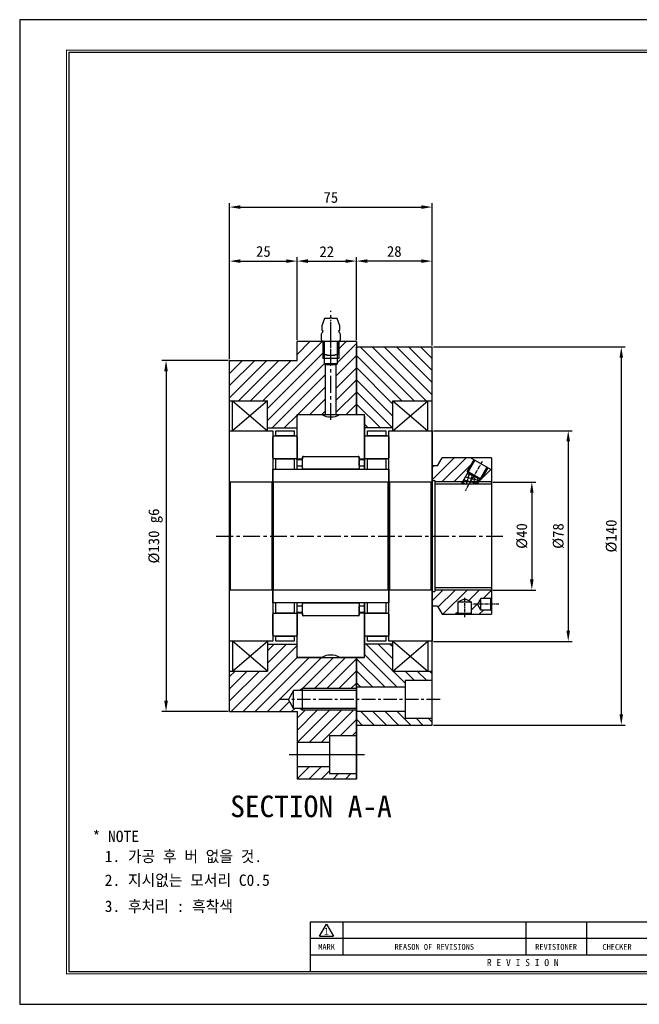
# Model space of a CAD drawing. Header units: millimetres. Extents: x 11218 to 11734, y 2340 to 2704.
# Tile 1 of 3: x 11218 to 11448, y 2340 to 2704. Entities that reach past the tile are written whole.
import ezdxf
from ezdxf.enums import TextEntityAlignment as Align

# ---------------------------------------------------------------- set-up
doc = ezdxf.new("R2010")
doc.units = ezdxf.units.MM
doc.linetypes.add('CENTER', pattern=[2, 1.25, -0.25, 0.25, -0.25])
for name, color, linetype in [('1', 1, 'CENTER'), ('CL', 1, 'CENTER'), ('OUTLINE', 7, 'Continuous'), ('S1', 1, 'CENTER'), ('xm_center', 1, 'CENTER')]:
    doc.layers.add(name, color=color, linetype=linetype)
doc.dimstyles.new('S4', dxfattribs={"dimtxt": 4, "dimasz": 4, "dimexe": 1.5, "dimexo": 0.5215, "dimgap": 1.5, "dimtad": 1, "dimdec": 3, "dimzin": 11, "dimdsep": 46, "dimtxsty": 'Standard', "dimcen": 0, "dimclrd": 5, "dimclre": 5, "dimclrt": 3, "dimadec": 0, "dimazin": 0, "dimtp": 3e-09, "dimtfac": 0.7, "dimtdec": 3, "dimtmove": 0, "dimatfit": 3, "dimfxl": 1.25, "dimtolj": 1, "dimtzin": 11, "dimarcsym": 0})

# ---------------------------------------------------------------- blocks, each defined once
blk = doc.blocks.new('란표제')
for p, q in [((297, 210), (0, 210)), ((0, 210), (0, 0)), ((160, 17.5), (62, 17.5)), ((64, 14.51), (65.5, 17.1)), ((65.5, 17.1), (67, 14.51)), ((69, 17.5), (69, 10.5)), ((108, 17.5), (108, 10.5)), ((121, 17.5), (121, 10.5)), ((147, 14), (62, 14)), ((64, 14.51), (67, 14.51)), ((147, 10.5), (62, 10.5)), ((0, 0), (297, 0))]:
    blk.add_line(p, q)
at = {"ltscale": 0.5}
blk.add_line((62, 17.5), (62, 7), dxfattribs=at)
at = {"const_width": 0.25}
blk.add_lwpolyline([(290.5, 6.5), (290.5, 203.5), (10, 203.5), (10, 6.5)], close=True, dxfattribs=at)
blk.add_lwpolyline([(290, 7), (290, 203), (10.5, 203), (10.5, 7)], close=True)
for s, height, p in [('1', 1.5, (65.5, 15.61)), ('MARK', 1.25, (65.5, 12.25)), ('REASON OF REVISIONS', 1.25, (88.5, 12.25)), ('REVISIONER', 1.25, (114.5, 12.25)), ('CHECKER', 1.25, (127.5, 12.25)), ('R E V I S I O N', 1.5, (107.38, 8.9))]:
    blk.add_text(s, height=height).set_placement(p, align=Align.MIDDLE_CENTER)
at = {"ltscale": 0.5}
for tag, p, height in [('TITLE', (237.17, 24.41), 2.5), ('도번', (251.18, 15.64), 2.5), ('SCALE', (253.78, 9.55), 1.2), ('DATE', (277.02, 9.51), 1.2)]:
    blk.add_attdef(tag, p, '', height=height, dxfattribs=at)
for tag, p in [('필렛', (179.25, 10.9)), ('모따기', (179.25, 8.3))]:
    blk.add_attdef(tag, text='', height=1.15).set_placement(p, align=Align.MIDDLE_LEFT)
blk = doc.blocks.new('*D28539')
at = {"color": 5, "lineweight": -2, "ltscale": 4}
for p, q in [((11295.18, 2578.28), (11270.64, 2578.28)), ((11272.14, 2574.28), (11272.14, 2452.28)), ((11295.18, 2448.28), (11270.64, 2448.28))]:
    blk.add_line(p, q, dxfattribs=at)
at = {"color": 5}
for points in [[(11272.81, 2574.28), (11271.48, 2574.28), (11272.14, 2578.28)], [(11271.48, 2452.28), (11272.81, 2452.28), (11272.14, 2448.28)]]:
    blk.add_solid(points, dxfattribs=at)
at = {"layer": 'Defpoints', "color": 0}
for p in [(11295.71, 2578.28), (11272.14, 2448.28), (11295.71, 2448.28)]:
    blk.add_point(p, dxfattribs=at)
at = {"color": 3, "ltscale": 4, "insert": (11268.25, 2513.28), "char_height": 4, "attachment_point": 5, "rotation": 90}
blk.add_mtext('\\A1;%%C130 g6', dxfattribs=at)
blk = doc.blocks.new('*D28540')
at = {"color": 5, "lineweight": -2, "ltscale": 4}
for p, q in [((11371.23, 2552.28), (11422.68, 2552.28)), ((11421.18, 2548.28), (11421.18, 2478.28)), ((11371.23, 2474.28), (11422.68, 2474.28))]:
    blk.add_line(p, q, dxfattribs=at)
at = {"color": 5}
for points in [[(11421.84, 2548.28), (11420.51, 2548.28), (11421.18, 2552.28)], [(11420.51, 2478.28), (11421.84, 2478.28), (11421.18, 2474.28)]]:
    blk.add_solid(points, dxfattribs=at)
at = {"layer": 'Defpoints', "color": 0}
for p in [(11370.71, 2552.28), (11370.71, 2474.28), (11421.18, 2474.28)]:
    blk.add_point(p, dxfattribs=at)
at = {"color": 3, "ltscale": 4, "insert": (11417.53, 2513.28), "char_height": 4, "attachment_point": 5, "rotation": 90}
blk.add_mtext('\\A1;%%C78', dxfattribs=at)
blk = doc.blocks.new('*D28541')
at = {"color": 5, "lineweight": -2, "ltscale": 4}
for p, q in [((11393.23, 2533.28), (11409.18, 2533.28)), ((11407.68, 2529.28), (11407.68, 2497.28)), ((11393.23, 2493.28), (11409.18, 2493.28))]:
    blk.add_line(p, q, dxfattribs=at)
at = {"color": 5}
for points in [[(11408.34, 2529.28), (11407.01, 2529.28), (11407.68, 2533.28)], [(11407.01, 2497.28), (11408.34, 2497.28), (11407.68, 2493.28)]]:
    blk.add_solid(points, dxfattribs=at)
at = {"layer": 'Defpoints', "color": 0}
for p in [(11392.71, 2533.28), (11392.71, 2493.28), (11407.68, 2493.28)]:
    blk.add_point(p, dxfattribs=at)
at = {"color": 3, "ltscale": 4, "insert": (11404.02, 2513.28), "char_height": 4, "attachment_point": 5, "rotation": 90}
blk.add_mtext('\\A1;%%C40', dxfattribs=at)
blk = doc.blocks.new('*D28542')
at = {"color": 5, "lineweight": -2, "ltscale": 4}
for p, q in [((11371.23, 2583.28), (11442.33, 2583.28)), ((11440.83, 2579.28), (11440.83, 2447.28)), ((11371.23, 2443.28), (11442.33, 2443.28))]:
    blk.add_line(p, q, dxfattribs=at)
at = {"color": 5}
for points in [[(11441.49, 2579.28), (11440.16, 2579.28), (11440.83, 2583.28)], [(11440.16, 2447.28), (11441.49, 2447.28), (11440.83, 2443.28)]]:
    blk.add_solid(points, dxfattribs=at)
at = {"layer": 'Defpoints', "color": 0}
for p in [(11370.71, 2583.28), (11370.71, 2443.28), (11440.83, 2443.28)]:
    blk.add_point(p, dxfattribs=at)
at = {"color": 3, "ltscale": 4, "insert": (11437.17, 2513.28), "char_height": 4, "attachment_point": 5, "rotation": 90}
blk.add_mtext('\\A1;%%C140', dxfattribs=at)
blk = doc.blocks.new('*D28543')
at = {"color": 5, "lineweight": -2, "ltscale": 4}
for p, q in [((11295.71, 2578.81), (11295.71, 2616.58)), ((11299.71, 2615.08), (11316.71, 2615.08)), ((11320.71, 2585.81), (11320.71, 2616.58))]:
    blk.add_line(p, q, dxfattribs=at)
at = {"color": 5}
for points in [[(11299.71, 2615.74), (11299.71, 2614.41), (11295.71, 2615.08)], [(11316.71, 2614.41), (11316.71, 2615.74), (11320.71, 2615.08)]]:
    blk.add_solid(points, dxfattribs=at)
at = {"layer": 'Defpoints', "color": 0}
for p in [(11320.71, 2615.08), (11320.71, 2585.28), (11295.71, 2578.28)]:
    blk.add_point(p, dxfattribs=at)
at = {"color": 3, "ltscale": 4, "insert": (11308.21, 2618.63), "char_height": 4, "attachment_point": 5}
blk.add_mtext('\\A1;25', dxfattribs=at)
blk = doc.blocks.new('*D28544')
at = {"color": 5, "lineweight": -2, "ltscale": 4}
for p, q in [((11320.71, 2585.81), (11320.71, 2616.58)), ((11324.71, 2615.08), (11338.71, 2615.08)), ((11342.71, 2585.81), (11342.71, 2616.58))]:
    blk.add_line(p, q, dxfattribs=at)
at = {"color": 5}
for points in [[(11324.71, 2615.74), (11324.71, 2614.41), (11320.71, 2615.08)], [(11338.71, 2614.41), (11338.71, 2615.74), (11342.71, 2615.08)]]:
    blk.add_solid(points, dxfattribs=at)
at = {"layer": 'Defpoints', "color": 0}
for p in [(11342.71, 2615.08), (11320.71, 2585.28), (11342.71, 2585.28)]:
    blk.add_point(p, dxfattribs=at)
at = {"color": 3, "ltscale": 4, "insert": (11331.71, 2618.58), "char_height": 4, "attachment_point": 5}
blk.add_mtext('\\A1;22', dxfattribs=at)
blk = doc.blocks.new('*D28545')
at = {"color": 5, "lineweight": -2, "ltscale": 4}
for p, q in [((11342.71, 2585.81), (11342.71, 2616.58)), ((11366.71, 2615.08), (11346.71, 2615.08)), ((11370.71, 2583.81), (11370.71, 2616.58))]:
    blk.add_line(p, q, dxfattribs=at)
at = {"color": 5}
for points in [[(11346.71, 2615.74), (11346.71, 2614.41), (11342.71, 2615.08)], [(11366.71, 2614.41), (11366.71, 2615.74), (11370.71, 2615.08)]]:
    blk.add_solid(points, dxfattribs=at)
at = {"layer": 'Defpoints', "color": 0}
for p in [(11342.71, 2615.08), (11342.71, 2585.28), (11370.71, 2583.28)]:
    blk.add_point(p, dxfattribs=at)
at = {"color": 3, "ltscale": 4, "insert": (11356.71, 2618.63), "char_height": 4, "attachment_point": 5}
blk.add_mtext('\\A1;28', dxfattribs=at)
blk = doc.blocks.new('*D28546')
at = {"color": 5, "lineweight": -2, "ltscale": 4}
for p, q in [((11295.71, 2578.81), (11295.71, 2636.58)), ((11370.71, 2583.81), (11370.71, 2636.58)), ((11299.71, 2635.08), (11366.71, 2635.08))]:
    blk.add_line(p, q, dxfattribs=at)
at = {"color": 5}
for points in [[(11299.71, 2635.75), (11299.71, 2634.41), (11295.71, 2635.08)], [(11366.71, 2634.41), (11366.71, 2635.75), (11370.71, 2635.08)]]:
    blk.add_solid(points, dxfattribs=at)
at = {"layer": 'Defpoints', "color": 0}
for p in [(11370.71, 2635.08), (11370.71, 2583.28), (11295.71, 2578.28)]:
    blk.add_point(p, dxfattribs=at)
at = {"color": 3, "ltscale": 4, "insert": (11333.21, 2638.63), "char_height": 4, "attachment_point": 5}
blk.add_mtext('\\A1;75', dxfattribs=at)

msp = doc.modelspace()

# ---------------------------------------------------------------- hatches: boundary and pattern name
at = {"ltscale": 4, "transparency": 33554687}
h = msp.add_hatch(dxfattribs=at)
h.set_pattern_fill('ANSI31', color=5, style=0)
h.set_pattern_definition([(45, (3904.8287, 454.0146), (-2.245064, 2.245064), [])])
h.paths.add_polyline_path([(11309.7062, 2553.2849), (11320.7062, 2553.2849), (11320.7062, 2558.2849), (11331.2062, 2558.2849), (11331.2062, 2576.7345), (11330.7062, 2577.0349), (11330.7062, 2579.035), (11330.2062, 2579.035), (11330.2062, 2585.2849), (11320.7062, 2585.2849), (11320.7062, 2578.2849), (11295.7062, 2578.2849), (11295.7062, 2563.2849), (11309.7062, 2563.2849)])
h.paths.add_polyline_path([(11342.7062, 2583.2849), (11342.7062, 2585.2849), (11336.2062, 2585.2849), (11336.2062, 2581.0484), (11336.2062, 2579.035), (11335.7062, 2579.035), (11335.7062, 2577.0349), (11335.2062, 2576.7345), (11335.2062, 2558.2849), (11336.2062, 2558.2849), (11342.7062, 2558.2849)])
h.paths.add_polyline_path([(11332.7062, 2436.7849), (11332.7062, 2439.2849), (11342.7062, 2439.2849), (11342.7062, 2448.7849), (11322.7062, 2448.7849), (11321.5344, 2449.4615), (11319.3828, 2449.4615), (11317.4638, 2452.7849), (11319.3828, 2456.1084), (11321.5344, 2456.1084), (11322.7062, 2456.7849), (11342.7062, 2456.7849), (11342.7062, 2468.2849), (11320.7062, 2468.2849), (11320.7062, 2473.2849), (11309.7062, 2473.2849), (11309.7062, 2463.2849), (11295.7062, 2463.2849), (11295.7062, 2448.2849), (11320.7062, 2448.2849), (11320.7062, 2436.7849)])
h.paths.add_polyline_path([(11320.7062, 2423.2849), (11342.7062, 2423.2849), (11342.7062, 2425.2849), (11332.7062, 2425.2849), (11332.7062, 2427.7849), (11320.7062, 2427.7849)])
h = msp.add_hatch(dxfattribs=at)
h.set_pattern_fill('ANSI31', color=5, angle=90, style=0)
h.set_pattern_definition([(135, (3904.8287, 454.0146), (-2.245064, -2.245064), [])])
h.paths.add_polyline_path([(11360.7062, 2448.2849), (11342.7062, 2448.2849), (11342.7062, 2443.2849), (11370.7062, 2443.2849), (11370.7062, 2445.7849), (11360.7062, 2445.7849)])
h.paths.add_polyline_path([(11342.7062, 2457.2849), (11360.7062, 2457.2849), (11360.7062, 2459.7849), (11370.7062, 2459.7849), (11370.7062, 2463.2849), (11369.2062, 2463.2849), (11356.2062, 2463.2849), (11356.2062, 2473.2849), (11345.7062, 2473.2849), (11345.7062, 2469.2849), (11345.7062, 2468.2849), (11344.7062, 2468.2849), (11342.7062, 2468.2849)])
h.paths.add_polyline_path([(11342.7062, 2558.2849), (11344.7062, 2558.2849), (11345.7062, 2558.2849), (11345.7062, 2557.2849), (11345.7062, 2553.2849), (11356.2062, 2553.2849), (11356.2062, 2563.2849), (11369.2062, 2563.2849), (11370.7062, 2563.2849), (11370.7062, 2583.2849), (11342.7062, 2583.2849)])
at = {"linetype": 'Continuous', "lineweight": 18}
h = msp.add_hatch(dxfattribs=at)
h.set_pattern_fill('ANSI31', style=0)
h.set_pattern_definition([(45, (10989.4543, 2057.1228), (-2.245064, 2.245064), [])])
h.paths.add_polyline_path([(11343.7062, 2541.5974), (11343.7062, 2539.2224), (11345.7062, 2539.2224), (11345.7062, 2541.5974)], flags=0)
at = {"ltscale": 4, "transparency": 33554687}
h = msp.add_hatch(dxfattribs=at)
h.set_pattern_fill('ANSI31', color=5, style=0)
h.paths.add_polyline_path([(11370.7062, 2533.7849), (11371.7062, 2533.7849), (11371.7062, 2533.2849), (11381.9675, 2533.2849), (11383.9757, 2536.7633), (11383.9108, 2536.8008), (11383.7735, 2537.3131), (11386.211, 2541.5349), (11384.999, 2542.2347, 0.1316525), (11384.8115, 2542.2849), (11374.4382, 2542.2849), (11372.7062, 2539.2849), (11370.7062, 2539.2849)])
h.paths.add_polyline_path([(11387.8565, 2533.2849), (11392.7062, 2533.2849), (11392.7062, 2537.5684, 0.26794919), (11392.5187, 2537.8932), (11391.4072, 2538.5349), (11388.9697, 2534.3131), (11388.4574, 2534.1758), (11388.3924, 2534.2133)])
h.paths.add_polyline_path([(11370.7062, 2487.2849), (11372.7062, 2487.2849), (11374.4382, 2484.2849), (11379.9282, 2484.2849), (11380.2062, 2484.6214), (11380.2062, 2488.8963), (11382.7062, 2490.0271), (11385.2062, 2488.8963), (11385.2062, 2484.6214), (11385.4842, 2484.2849), (11392.7062, 2484.2849), (11392.7062, 2485.6951), (11392.4736, 2485.8849), (11388.8488, 2485.8849), (11387.5614, 2488.0349), (11388.8488, 2490.1849), (11392.4736, 2490.1849), (11392.7062, 2490.3748), (11392.7062, 2493.2849), (11371.7062, 2493.2849), (11371.7062, 2492.7849), (11370.7062, 2492.7849)])
h = msp.add_hatch()
h.set_pattern_fill('ANSI37', color=256, scale=9.75, angle=150, style=0)
h.set_pattern_definition([(75, (11162.6233, 2353.289), (-1.177222, 0.3154357), []), (165, (11162.6233, 2353.289), (-0.3154357, -1.177222), [])])
h.paths.add_polyline_path([(11387.4234, 2532.5349), (11384.479, 2532.5349), (11386.1841, 2535.4883), (11388.3924, 2534.2133)])
h.paths.add_polyline_path([(11384.479, 2532.5349), (11381.5345, 2532.5349), (11383.9757, 2536.7633), (11386.1841, 2535.4883)])

# ---------------------------------------------------------------- linework, layer by layer
at = {"ltscale": 4}
for p, q in [((11320.7062, 2578.2849), (11320.7062, 2585.2849)), ((11342.7062, 2585.2849), (11320.7062, 2585.2849)), ((11342.7062, 2585.2849), (11342.7062, 2558.2849)), ((11342.7062, 2583.2849), (11370.7062, 2583.2849)), ((11342.7062, 2558.2849), (11342.7062, 2583.2849)), ((11370.7062, 2443.2849), (11370.7062, 2583.2849)), ((11295.7062, 2448.2849), (11295.7062, 2578.2849)), ((11295.7062, 2578.2849), (11320.7062, 2578.2849)), ((11295.7062, 2563.2849), (11309.7062, 2563.2849)), ((11295.7062, 2552.2849), (11295.7062, 2563.2849)), ((11309.7062, 2563.2849), (11296.7062, 2552.2849)), ((11296.7062, 2563.2849), (11309.7062, 2552.2849)), ((11296.7062, 2552.2849), (11296.7062, 2563.2849)), ((11309.7062, 2552.2849), (11309.7062, 2563.2849)), ((11356.2062, 2563.2849), (11370.7062, 2563.2849)), ((11356.2062, 2552.2849), (11356.2062, 2563.2849)), ((11356.2062, 2552.2849), (11369.2062, 2563.2849)), ((11356.2062, 2563.2849), (11369.2062, 2552.2849)), ((11369.2062, 2552.2849), (11369.2062, 2563.2849)), ((11320.7062, 2558.2849), (11342.7062, 2558.2849)), ((11320.7062, 2538.0349), (11320.7062, 2558.2849)), ((11342.7062, 2558.2849), (11345.7062, 2558.2849)), ((11345.7062, 2538.0349), (11345.7062, 2558.2849)), ((11309.7062, 2553.2849), (11320.7062, 2553.2849)), ((11356.2062, 2553.2849), (11345.7062, 2553.2849)), ((11320.7062, 2468.2849), (11320.7062, 2488.5349)), ((11345.7062, 2468.2849), (11345.7062, 2488.5349)), ((11309.7062, 2463.2849), (11296.7062, 2474.2849)), ((11296.7062, 2463.2849), (11309.7062, 2474.2849)), ((11296.7062, 2474.2849), (11296.7062, 2463.2849)), ((11309.7062, 2474.2849), (11309.7062, 2463.2849)), ((11309.7062, 2473.2849), (11320.7062, 2473.2849)), ((11356.2062, 2473.2849), (11345.7062, 2473.2849)), ((11356.2062, 2463.2849), (11356.2062, 2474.2849)), ((11356.2062, 2474.2849), (11369.2062, 2463.2849)), ((11356.2062, 2463.2849), (11369.2062, 2474.2849)), ((11369.2062, 2474.2849), (11369.2062, 2463.2849)), ((11320.7062, 2468.2849), (11342.7062, 2468.2849)), ((11342.7062, 2468.2849), (11342.7062, 2423.2849)), ((11342.7062, 2423.2849), (11342.7062, 2468.2849)), ((11342.7062, 2468.2849), (11345.7062, 2468.2849)), ((11295.7062, 2463.2849), (11309.7062, 2463.2849)), ((11356.2062, 2463.2849), (11370.7062, 2463.2849)), ((11295.7062, 2448.2849), (11320.7062, 2448.2849)), ((11320.7062, 2448.2849), (11320.7062, 2423.2849)), ((11342.7062, 2443.2849), (11370.7062, 2443.2849)), ((11342.7062, 2423.2849), (11320.7062, 2423.2849))]:
    msp.add_line(p, q, dxfattribs=at)
at = {"color": 5}
for p, q in [((11330.2062, 2585.2849), (11330.2062, 2579.035)), ((11336.2062, 2585.2849), (11336.2062, 2579.035)), ((11322.7062, 2456.7849), (11321.5344, 2456.1084)), ((11342.7062, 2456.7849), (11322.7062, 2456.7849)), ((11322.7062, 2448.7849), (11321.5344, 2449.4615)), ((11342.7062, 2448.7849), (11322.7062, 2448.7849))]:
    msp.add_line(p, q, dxfattribs=at)
for p, q in [((11330.7062, 2585.2849), (11330.7062, 2577.0349)), ((11336.2062, 2579.035), (11330.2062, 2579.035)), ((11330.7062, 2577.0349), (11331.2062, 2576.7345)), ((11335.7062, 2577.0349), (11330.7062, 2577.0349)), ((11335.2062, 2576.7345), (11335.7062, 2577.0349)), ((11372.7062, 2539.2849), (11374.4382, 2542.2849)), ((11392.7062, 2542.2849), (11374.4382, 2542.2849)), ((11386.6007, 2541.3099), (11381.5345, 2532.5349)), ((11386.211, 2541.5349), (11383.7735, 2537.3131)), ((11392.5187, 2537.8932), (11384.999, 2542.2347)), ((11392.7062, 2542.2849), (11392.7062, 2484.2849)), ((11370.7062, 2539.2849), (11370.7062, 2487.2849)), ((11372.7062, 2539.2849), (11370.7062, 2539.2849)), ((11391.0174, 2538.7599), (11387.4234, 2532.5349)), ((11391.4072, 2538.5349), (11388.9697, 2534.3131)), ((11383.9108, 2536.8008), (11383.7735, 2537.3131)), ((11388.9697, 2534.3131), (11383.7735, 2537.3131)), ((11388.4574, 2534.1758), (11383.9108, 2536.8008)), ((11388.4574, 2534.1758), (11388.9697, 2534.3131)), ((11371.7062, 2533.7849), (11371.7062, 2492.7849)), ((11392.7062, 2533.2849), (11371.7062, 2533.2849)), ((11392.7062, 2532.5349), (11371.7062, 2532.5349)), ((11392.7062, 2494.0349), (11371.7062, 2494.0349)), ((11392.7062, 2493.2849), (11371.7062, 2493.2849)), ((11388.8502, 2490.1873), (11387.5614, 2488.0349)), ((11392.4736, 2490.1849), (11388.8488, 2490.1849)), ((11388.8488, 2485.8849), (11388.8488, 2490.1849)), ((11392.7062, 2490.3748), (11392.4736, 2490.1849)), ((11392.4736, 2485.8849), (11392.4736, 2490.1849)), ((11372.7062, 2487.2849), (11370.7062, 2487.2849)), ((11372.7062, 2487.2849), (11374.4382, 2484.2849)), ((11380.2062, 2488.8963), (11382.7062, 2490.0271)), ((11380.2062, 2488.8963), (11380.2062, 2484.6214)), ((11380.2062, 2488.8963), (11385.2062, 2488.8963)), ((11385.2062, 2488.8963), (11382.7062, 2490.0271)), ((11385.2062, 2488.8963), (11385.2062, 2484.6214)), ((11388.8488, 2485.8849), (11387.5614, 2488.0349)), ((11374.4382, 2484.2849), (11392.7062, 2484.2849)), ((11379.9282, 2484.2849), (11380.2062, 2484.6214)), ((11385.2062, 2484.6214), (11380.2062, 2484.6214)), ((11385.4842, 2484.2849), (11385.2062, 2484.6214)), ((11392.4736, 2485.8849), (11388.8488, 2485.8849)), ((11392.7062, 2485.6951), (11392.4736, 2485.8849)), ((11370.7062, 2459.7849), (11360.7062, 2459.7849)), ((11360.7062, 2459.7849), (11360.7062, 2445.7849)), ((11319.3828, 2456.1084), (11317.4638, 2452.7849)), ((11319.3828, 2449.4615), (11319.3828, 2456.1084)), ((11342.7062, 2456.1084), (11319.3828, 2456.1084)), ((11322.7062, 2448.7849), (11322.7062, 2456.7849)), ((11360.7062, 2457.2849), (11342.7062, 2457.2849)), ((11319.3828, 2449.4615), (11317.4638, 2452.7849)), ((11342.7062, 2449.4615), (11319.3828, 2449.4615)), ((11360.7062, 2448.2849), (11342.7062, 2448.2849)), ((11360.7062, 2445.7849), (11370.7062, 2445.7849)), ((11342.7062, 2439.2849), (11332.7062, 2439.2849)), ((11332.7062, 2439.2849), (11332.7062, 2425.2849)), ((11332.7062, 2436.7849), (11320.7062, 2436.7849)), ((11332.7062, 2427.7849), (11320.7062, 2427.7849)), ((11332.7062, 2425.2849), (11342.7062, 2425.2849))]:
    msp.add_line(p, q)
at = {"ltscale": 5}
for p, q in [((11335.7062, 2577.0349), (11335.7062, 2585.2849)), ((11331.2062, 2558.2849), (11331.2062, 2576.7345)), ((11331.2062, 2576.7345), (11335.2062, 2576.7345)), ((11335.2062, 2558.2849), (11335.2062, 2576.7345)), ((11370.7062, 2533.7849), (11371.7062, 2533.7849)), ((11370.7062, 2492.7849), (11371.7062, 2492.7849))]:
    msp.add_line(p, q, dxfattribs=at)
at = {"color": 7, "linetype": 'Continuous', "lineweight": 25}
for p, q in [((11320.7062, 2541.8349), (11320.7062, 2557.6849)), ((11321.3062, 2558.2849), (11329.8558, 2558.2849)), ((11336.5566, 2558.2849), (11345.1062, 2558.2849)), ((11345.7062, 2557.6849), (11345.7062, 2541.8349)), ((11295.7062, 2533.5849), (11295.7062, 2552.2849)), ((11295.7062, 2552.2849), (11311.7062, 2552.2849)), ((11311.7062, 2552.2849), (11311.7062, 2533.5849)), ((11312.8312, 2550.3849), (11312.8312, 2552.2849)), ((11312.8312, 2552.2849), (11319.5812, 2552.2849)), ((11319.5812, 2552.2849), (11319.5812, 2550.3849)), ((11346.8312, 2550.3849), (11346.8312, 2552.2849)), ((11346.8312, 2552.2849), (11353.5812, 2552.2849)), ((11353.5812, 2552.2849), (11353.5812, 2550.3849)), ((11354.7062, 2533.5849), (11354.7062, 2552.2849)), ((11354.7062, 2552.2849), (11370.7062, 2552.2849)), ((11370.7062, 2552.2849), (11370.7062, 2533.5849)), ((11311.7062, 2542.1774), (11311.7062, 2550.0424)), ((11312.0487, 2550.3849), (11320.3637, 2550.3849)), ((11319.5812, 2550.3849), (11312.8312, 2550.3849)), ((11320.7062, 2550.0424), (11320.7062, 2542.1774)), ((11345.7062, 2542.1774), (11345.7062, 2550.0424)), ((11346.0487, 2550.3849), (11354.3637, 2550.3849)), ((11353.5812, 2550.3849), (11346.8312, 2550.3849)), ((11354.7062, 2550.0424), (11354.7062, 2542.1774)), ((11320.3637, 2541.8349), (11312.0487, 2541.8349)), ((11312.8312, 2538.0349), (11312.8312, 2541.8349)), ((11312.8312, 2541.8349), (11319.5812, 2541.8349)), ((11319.5812, 2541.8349), (11319.5812, 2538.0349)), ((11320.7062, 2541.8349), (11322.7062, 2541.8349)), ((11320.7062, 2541.5974), (11320.7062, 2541.8349)), ((11320.7062, 2541.5974), (11322.7062, 2541.5974)), ((11320.7062, 2539.2224), (11320.7062, 2541.5974)), ((11322.7062, 2542.7849), (11343.7062, 2542.7849)), ((11322.7062, 2542.7849), (11322.7062, 2541.8349)), ((11322.7062, 2538.3774), (11322.7062, 2542.4424)), ((11322.7062, 2539.2224), (11322.7062, 2541.5974)), ((11323.0487, 2542.7849), (11343.3637, 2542.7849)), ((11343.7062, 2541.8349), (11343.7062, 2542.7849)), ((11343.7062, 2542.4424), (11343.7062, 2538.3774)), ((11343.7062, 2541.8349), (11345.7062, 2541.8349)), ((11343.7062, 2541.5974), (11345.7062, 2541.5974)), ((11343.7062, 2539.2224), (11343.7062, 2541.5974)), ((11345.7062, 2541.5974), (11345.7062, 2541.8349)), ((11345.7062, 2541.5974), (11345.7062, 2539.2224)), ((11354.3637, 2541.8349), (11346.0487, 2541.8349)), ((11346.8312, 2538.0349), (11346.8312, 2541.8349)), ((11346.8312, 2541.8349), (11353.5812, 2541.8349)), ((11353.5812, 2541.8349), (11353.5812, 2538.0349)), ((11311.7062, 2533.5849), (11311.7062, 2538.0349)), ((11311.7062, 2538.0349), (11354.7062, 2538.0349)), ((11312.8312, 2538.0349), (11319.5812, 2538.0349)), ((11320.7062, 2538.0349), (11320.7062, 2539.2224)), ((11320.7062, 2539.2224), (11322.7062, 2539.2224)), ((11343.3637, 2538.0349), (11323.0487, 2538.0349)), ((11343.7062, 2539.2224), (11345.7062, 2539.2224)), ((11345.7062, 2539.2224), (11345.7062, 2538.0349)), ((11346.8312, 2538.0349), (11353.5812, 2538.0349)), ((11354.7062, 2538.0349), (11354.7062, 2533.5849)), ((11295.7062, 2492.9849), (11295.7062, 2533.5849)), ((11296.0062, 2533.2849), (11311.4062, 2533.2849)), ((11296.0062, 2513.2849), (11296.0062, 2533.2849)), ((11311.4062, 2513.2849), (11311.4062, 2533.2849)), ((11311.7062, 2492.9849), (11311.7062, 2533.5849)), ((11311.7062, 2492.9849), (11311.7062, 2533.5849)), ((11312.0062, 2533.2849), (11354.4062, 2533.2849)), ((11312.0062, 2513.2849), (11312.0062, 2533.2849)), ((11354.4062, 2513.2849), (11354.4062, 2533.2849)), ((11354.7062, 2492.9849), (11354.7062, 2533.5849)), ((11354.7062, 2492.9849), (11354.7062, 2533.5849)), ((11355.0062, 2533.2849), (11370.4062, 2533.2849)), ((11355.0062, 2513.2849), (11355.0062, 2533.2849)), ((11370.4062, 2513.2849), (11370.4062, 2533.2849)), ((11370.7062, 2492.9849), (11370.7062, 2533.5849)), ((11296.0062, 2493.2849), (11296.0062, 2513.2849)), ((11311.4062, 2493.2849), (11311.4062, 2513.2849)), ((11312.0062, 2493.2849), (11312.0062, 2513.2849)), ((11354.4062, 2493.2849), (11354.4062, 2513.2849)), ((11355.0062, 2493.2849), (11355.0062, 2513.2849)), ((11370.4062, 2493.2849), (11370.4062, 2513.2849)), ((11295.7062, 2474.2849), (11295.7062, 2492.9849)), ((11311.4062, 2493.2849), (11296.0062, 2493.2849)), ((11311.7062, 2488.5349), (11311.7062, 2492.9849)), ((11311.7062, 2492.9849), (11311.7062, 2474.2849)), ((11354.4062, 2493.2849), (11312.0062, 2493.2849)), ((11354.7062, 2474.2849), (11354.7062, 2492.9849)), ((11354.7062, 2492.9849), (11354.7062, 2488.5349)), ((11370.4062, 2493.2849), (11355.0062, 2493.2849)), ((11370.7062, 2492.9849), (11370.7062, 2474.2849)), ((11354.7062, 2488.5349), (11311.7062, 2488.5349)), ((11319.5812, 2488.5349), (11312.8312, 2488.5349)), ((11312.8312, 2484.7349), (11312.8312, 2488.5349)), ((11319.5812, 2488.5349), (11319.5812, 2484.7349)), ((11320.7062, 2487.3474), (11320.7062, 2488.5349)), ((11322.7062, 2487.3474), (11320.7062, 2487.3474)), ((11320.7062, 2484.9724), (11320.7062, 2487.3474)), ((11322.7062, 2484.1274), (11322.7062, 2488.1924)), ((11322.7062, 2484.9724), (11322.7062, 2487.3474)), ((11323.0487, 2488.5349), (11343.3637, 2488.5349)), ((11343.7062, 2488.1924), (11343.7062, 2484.1274)), ((11345.7062, 2487.3474), (11343.7062, 2487.3474)), ((11343.7062, 2484.9724), (11343.7062, 2487.3474)), ((11345.7062, 2488.5349), (11345.7062, 2487.3474)), ((11345.7062, 2487.3474), (11345.7062, 2484.9724)), ((11353.5812, 2488.5349), (11346.8312, 2488.5349)), ((11346.8312, 2484.7349), (11346.8312, 2488.5349)), ((11353.5812, 2488.5349), (11353.5812, 2484.7349)), ((11311.7062, 2476.5274), (11311.7062, 2484.3924)), ((11312.0487, 2484.7349), (11320.3637, 2484.7349)), ((11319.5812, 2484.7349), (11312.8312, 2484.7349)), ((11322.7062, 2484.9724), (11320.7062, 2484.9724)), ((11320.7062, 2484.7349), (11320.7062, 2484.9724)), ((11320.7062, 2468.8849), (11320.7062, 2484.7349)), ((11322.7062, 2484.7349), (11320.7062, 2484.7349)), ((11320.7062, 2484.3924), (11320.7062, 2476.5274)), ((11322.7062, 2484.7349), (11322.7062, 2483.7849)), ((11343.7062, 2483.7849), (11322.7062, 2483.7849)), ((11343.3637, 2483.7849), (11323.0487, 2483.7849)), ((11345.7062, 2484.9724), (11343.7062, 2484.9724)), ((11343.7062, 2483.7849), (11343.7062, 2484.7349)), ((11345.7062, 2484.7349), (11343.7062, 2484.7349)), ((11345.7062, 2484.7349), (11345.7062, 2484.9724)), ((11345.7062, 2484.7349), (11345.7062, 2468.8849)), ((11345.7062, 2476.5274), (11345.7062, 2484.3924)), ((11346.0487, 2484.7349), (11354.3637, 2484.7349)), ((11353.5812, 2484.7349), (11346.8312, 2484.7349)), ((11354.7062, 2484.3924), (11354.7062, 2476.5274)), ((11320.3637, 2476.1849), (11312.0487, 2476.1849)), ((11312.8312, 2474.2849), (11312.8312, 2476.1849)), ((11312.8312, 2476.1849), (11319.5812, 2476.1849)), ((11319.5812, 2476.1849), (11319.5812, 2474.2849)), ((11354.3637, 2476.1849), (11346.0487, 2476.1849)), ((11346.8312, 2474.2849), (11346.8312, 2476.1849)), ((11346.8312, 2476.1849), (11353.5812, 2476.1849)), ((11353.5812, 2476.1849), (11353.5812, 2474.2849)), ((11311.7062, 2474.2849), (11295.7062, 2474.2849)), ((11319.5812, 2474.2849), (11312.8312, 2474.2849)), ((11353.5812, 2474.2849), (11346.8312, 2474.2849)), ((11370.7062, 2474.2849), (11354.7062, 2474.2849)), ((11329.8558, 2468.2849), (11321.3062, 2468.2849)), ((11345.1062, 2468.2849), (11336.5566, 2468.2849))]:
    msp.add_line(p, q, dxfattribs=at)
for centre, radius, start, end in [((11321.3062, 2557.6849), 0.6, 90, 180), ((11333.2062, 2563.8549), 6.5, 238.972842, 270), ((11333.2062, 2563.8549), 6.5, 270, 301.027158), ((11345.1062, 2557.6849), 0.6, 0, 90), ((11312.0487, 2550.0424), 0.3425, 90, 180), ((11320.3637, 2550.0424), 0.3425, 0, 90), ((11346.0487, 2550.0424), 0.3425, 90, 180), ((11354.3637, 2550.0424), 0.3425, 0, 90), ((11312.0487, 2542.1774), 0.3425, 180, 270), ((11320.3637, 2542.1774), 0.3425, 270, 0), ((11323.0487, 2542.4424), 0.3425, 90, 180), ((11343.3637, 2542.4424), 0.3425, 0, 90), ((11346.0487, 2542.1774), 0.3425, 180, 270), ((11354.3637, 2542.1774), 0.3425, 270, 0), ((11323.0487, 2538.3774), 0.3425, 180, 270), ((11343.3637, 2538.3774), 0.3425, 270, 0), ((11296.0062, 2533.5849), 0.3, 180, 270), ((11311.4062, 2533.5849), 0.3, 270, 0), ((11312.0062, 2533.5849), 0.3, 180, 270), ((11354.4062, 2533.5849), 0.3, 270, 0), ((11355.0062, 2533.5849), 0.3, 180, 270), ((11370.4062, 2533.5849), 0.3, 270, 0), ((11296.0062, 2492.9849), 0.3, 90, 180), ((11311.4062, 2492.9849), 0.3, 0, 90), ((11312.0062, 2492.9849), 0.3, 90, 180), ((11354.4062, 2492.9849), 0.3, 0, 90), ((11355.0062, 2492.9849), 0.3, 90, 180), ((11370.4062, 2492.9849), 0.3, 0, 90), ((11323.0487, 2488.1924), 0.3425, 90, 180), ((11343.3637, 2488.1924), 0.3425, 0, 90), ((11312.0487, 2484.3924), 0.3425, 90, 180), ((11320.3637, 2484.3924), 0.3425, 0, 90), ((11323.0487, 2484.1274), 0.3425, 180, 270), ((11343.3637, 2484.1274), 0.3425, 270, 0), ((11346.0487, 2484.3924), 0.3425, 90, 180), ((11354.3637, 2484.3924), 0.3425, 0, 90), ((11312.0487, 2476.5274), 0.3425, 180, 270), ((11320.3637, 2476.5274), 0.3425, 270, 0), ((11346.0487, 2476.5274), 0.3425, 180, 270), ((11354.3637, 2476.5274), 0.3425, 270, 0), ((11321.3062, 2468.8849), 0.6, 180, 270), ((11333.2062, 2462.7149), 6.5, 90, 121.027158), ((11333.2062, 2462.7149), 6.5, 58.972842, 90), ((11345.1062, 2468.8849), 0.6, 270, 0)]:
    msp.add_arc(centre, radius, start, end, dxfattribs=at)
for centre, start, end in [((11384.8115, 2541.9099), 60, 90), ((11392.3312, 2537.5684), 0, 60)]:
    msp.add_arc(centre, 0.375, start, end)
for p in [(11392.4736, 2490.1849), (11380.2062, 2484.6214), (11385.2062, 2484.6214), (11392.4736, 2485.8849)]:
    msp.add_point(p)
at = {"layer": '1'}
for p, q in [((11389.2722, 2540.8371), (11383.0524, 2530.0641)), ((11382.7062, 2490.449), (11382.7062, 2483.0708)), ((11395.4786, 2488.0349), (11385.8402, 2488.0349))]:
    msp.add_line(p, q, dxfattribs=at)
at = {"layer": 'CL'}
msp.add_line((11344.7062, 2432.2849), (11317.7062, 2432.2849), dxfattribs=at)
at = {"layer": 'OUTLINE'}
for p, q in [((11330.8062, 2593.7849), (11329.9062, 2591.0849)), ((11332.8062, 2593.7849), (11330.8062, 2593.7849)), ((11335.6062, 2593.7849), (11333.6062, 2593.7849)), ((11336.5062, 2591.0849), (11335.6062, 2593.7849)), ((11329.9062, 2591.0849), (11329.9062, 2589.7849)), ((11336.5062, 2589.7849), (11336.5062, 2591.0849)), ((11329.7062, 2585.7849), (11329.7062, 2588.0883)), ((11329.7062, 2585.7849), (11330.2062, 2585.2849)), ((11330.2062, 2585.2849), (11330.2062, 2581.0484)), ((11336.2062, 2585.2849), (11336.7062, 2585.7849)), ((11336.2062, 2581.0484), (11336.2062, 2585.2849)), ((11336.7062, 2588.0883), (11336.7062, 2585.7849)), ((11330.2062, 2581.0484), (11330.8197, 2580.4349)), ((11330.8197, 2580.4349), (11331.6498, 2580.4349)), ((11331.6498, 2580.4349), (11331.6498, 2580.3368)), ((11331.7017, 2580.2849), (11334.7107, 2580.2849)), ((11334.7626, 2580.4349), (11335.5927, 2580.4349)), ((11334.7626, 2580.3368), (11334.7626, 2580.4349)), ((11335.5927, 2580.4349), (11336.2062, 2581.0484))]:
    msp.add_line(p, q, dxfattribs=at)
for centre, radius, start, end in [((11333.2062, 2593.7849), 0.4, 0, 180), ((11324.9119, 2591.6959), 6, 323.039247, 336.307361), ((11330.4062, 2589.7849), 0.5, 180, 270), ((11336.0062, 2589.7849), 0.5, 270, 0), ((11341.5005, 2591.6959), 6, 203.692639, 216.960753), ((11331.7017, 2580.3368), 0.0519, 180, 270), ((11334.7107, 2580.3368), 0.0519, 270, 0)]:
    msp.add_arc(centre, radius, start, end, dxfattribs=at)
at = {"layer": 'S1', "ltscale": 4}
for p, q in [((11373.7062, 2452.7849), (11314.4638, 2452.7849)), ((11345.7062, 2432.2849), (11317.7062, 2432.2849))]:
    msp.add_line(p, q, dxfattribs=at)
at = {"layer": 'xm_center', "ltscale": 5}
for p, q in [((11333.2062, 2556.2849), (11333.2062, 2596.7226)), ((11333.2062, 2582.9206), (11333.2062, 2593.2849)), ((11290.7062, 2513.2849), (11397.7062, 2513.2849))]:
    msp.add_line(p, q, dxfattribs=at)

# ---------------------------------------------------------------- block references
at = {"ltscale": 5, "xscale": 1.73613388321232, "yscale": 1.73613388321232, "zscale": 1.73613388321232}
msp.add_blockref('란표제', (11217.9046, 2339.8805), dxfattribs=at)

# ---------------------------------------------------------------- texts
at = {"color": 3, "ltscale": 5, "attachment_point": 7}
for s, insert, char_height in [('SECTION A-A', (11295.9294, 2409.0444), 8), ('* NOTE', (11244.9057, 2399.8925), 4.22054), ('1. 가공 후 버 없을 것.', (11249.4229, 2392.1084), 4.220545), ('2. 지시없는 모서리 C0.5', (11249.4229, 2383.2805), 4.220545), ('3. 후처리 : 흑착색', (11249.4229, 2373.6267), 4.220545)]:
    msp.add_mtext(s, dxfattribs=dict(at, insert=insert, char_height=char_height))

# ---------------------------------------------------------------- dimensions: what is measured, and where the dimension line sits
at = {"ltscale": 4}
for base, p1, p2, picture, middle in [((11370.7062, 2635.0807), (11295.7062, 2578.2849), (11370.7062, 2583.2849), '*D28546', (11333.2062, 2638.6313)), ((11320.7062, 2615.0756), (11295.7062, 2578.2849), (11320.7062, 2585.2849), '*D28543', (11308.2062, 2618.6262)), ((11342.7062, 2615.0756), (11320.7062, 2585.2849), (11342.7062, 2585.2849), '*D28544', (11331.7062, 2618.5809)), ((11342.7062, 2615.0756), (11370.7062, 2583.2849), (11342.7062, 2585.2849), '*D28545', (11356.7062, 2618.6262))]:
    dim = msp.add_linear_dim(base=base, p1=p1, p2=p2, dimstyle='S4', dxfattribs=at)
    dim.commit()
    dim.dimension.update_dxf_attribs({"geometry": picture, "text_midpoint": middle})
for base, p1, p2, picture, middle in [((11440.8265, 2443.2849), (11370.7062, 2583.2849), (11370.7062, 2443.2849), '*D28542', (11437.172, 2513.2849)), ((11421.1778, 2474.2849), (11370.7062, 2552.2849), (11370.7062, 2474.2849), '*D28540', (11417.526, 2513.2849)), ((11407.6758, 2493.2849), (11392.7062, 2533.2849), (11392.7062, 2493.2849), '*D28541', (11404.0213, 2513.2849))]:
    dim = msp.add_linear_dim(base=base, p1=p1, p2=p2, angle=90, text='%%C<>', dimstyle='S4', dxfattribs=at)
    dim.commit()
    dim.dimension.update_dxf_attribs({"geometry": picture, "text_midpoint": middle})
dim = msp.add_linear_dim(base=(11272.1429, 2448.2849), p1=(11295.7062, 2578.2849), p2=(11295.7062, 2448.2849), angle=90, text='%%C<> g6', dimstyle='S4', override={"dimgap": 1.5, "dimtol": 0, "dimlim": 0, "dimtp": -0.014, "dimtm": 0.032}, dxfattribs=at)
dim.commit()
dim.dimension.update_dxf_attribs({"geometry": '*D28539', "text_midpoint": (11268.2541, 2513.2849)})

doc.saveas('drawing.dxf')
